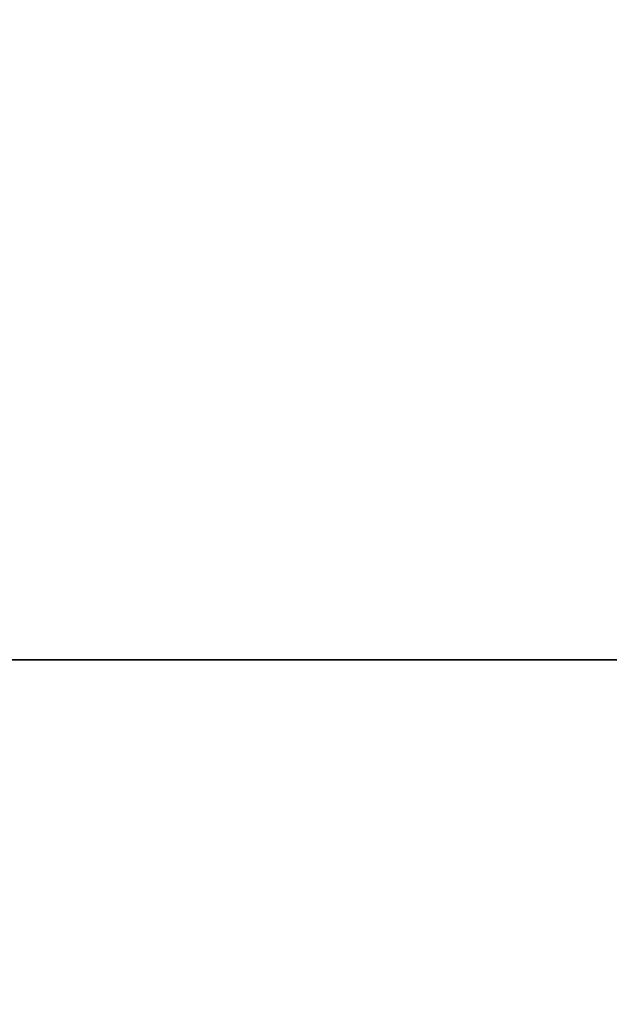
# Model space of a CAD drawing. Header units: millimetres. Extents: x 58700 to 76644, y 972 to 11123.
# Tile 177 of 256: x 62164.722 to 62164.918, y 7274.686 to 7275.015. Entities that reach past the tile are written whole.
import ezdxf

# ---------------------------------------------------------------- set-up
doc = ezdxf.new("R2010")
doc.units = ezdxf.units.MM

msp = doc.modelspace()

# ---------------------------------------------------------------- hatches: boundary and pattern name
at = {"lineweight": 13}
h = msp.add_hatch(dxfattribs=at)
h.set_pattern_fill('ANSI33', color=256, scale=50, style=0)
h.set_pattern_definition([(45, (-737.5, -83.74), (-224.5064, 224.5064), []), (45, (-513, -83.74), (-224.5064, 224.5064), [158.75, -79.375])])
h.paths.add_polyline_path([(62007.08351, 7097.51177), (62407.08355, 7097.51177), (62407.08352, 7255.04828), (62402.08077, 7255.04828), (62402.08077, 7274.80127), (62007.08351, 7274.80127)])
h.paths.add_polyline_path([(62385.84452, 7570.31053), (62385.84452, 7492.87828), (62037.07204, 7492.87828), (62037.07204, 7570.31053)], flags=16)
h.paths.add_polyline_path([(62665.49564, 7274.80127), (62665.49564, 7633.59965), (62453.28351, 7630.76385), (62453.28351, 7460.91533), (62503.28351, 7460.91533), (62503.28351, 7450.91533), (62453.28351, 7450.91533), (62453.28351, 7274.80127)])
h.paths.add_polyline_path([(62410.88351, 7450.91533), (62360.88351, 7450.91533), (62360.88351, 7460.91533), (62410.88351, 7460.91533), (62410.88351, 7630.19726), (62031.00596, 7625.12095), (62007.08351, 7601.1985), (62007.08351, 7290.80127), (62124.58214, 7290.80127), (62124.58214, 7292.80127), (62284.58214, 7292.80127), (62284.58214, 7290.80127), (62410.88351, 7290.80127)])
h.paths.add_polyline_path([(62083.36987, 7308.26795), (62083.36987, 7416.70533), (62304.40323, 7416.70533), (62304.40323, 7308.26795)])
at = {"lineweight": 9}
h = msp.add_hatch(dxfattribs=at)
h.set_pattern_fill('NET3', color=256, scale=0.5, angle=90)
h.set_pattern_definition([(90, (-737.497, -83.7406), (-1.5875, 1e-16), []), (150, (-737.497, -83.7406), (-0.79375, -1.37481533), []), (210, (-737.497, -83.7406), (0.79375, -1.37481533), [])])
h.paths.add_polyline_path([(62244.58214, 7290.80127), (62164.58214, 7290.80127), (62164.58214, 7274.80127), (62244.58214, 7274.80127)])

# ---------------------------------------------------------------- linework, layer by layer
msp.add_line((62396.06918, 7274.80127), (62007.08351, 7274.80127))
msp.add_lwpolyline([(62164.58214, 7274.80127), (62244.58214, 7274.80127), (62244.58214, 7290.80127), (62164.58214, 7290.80127)], close=True)

doc.saveas('drawing.dxf')
